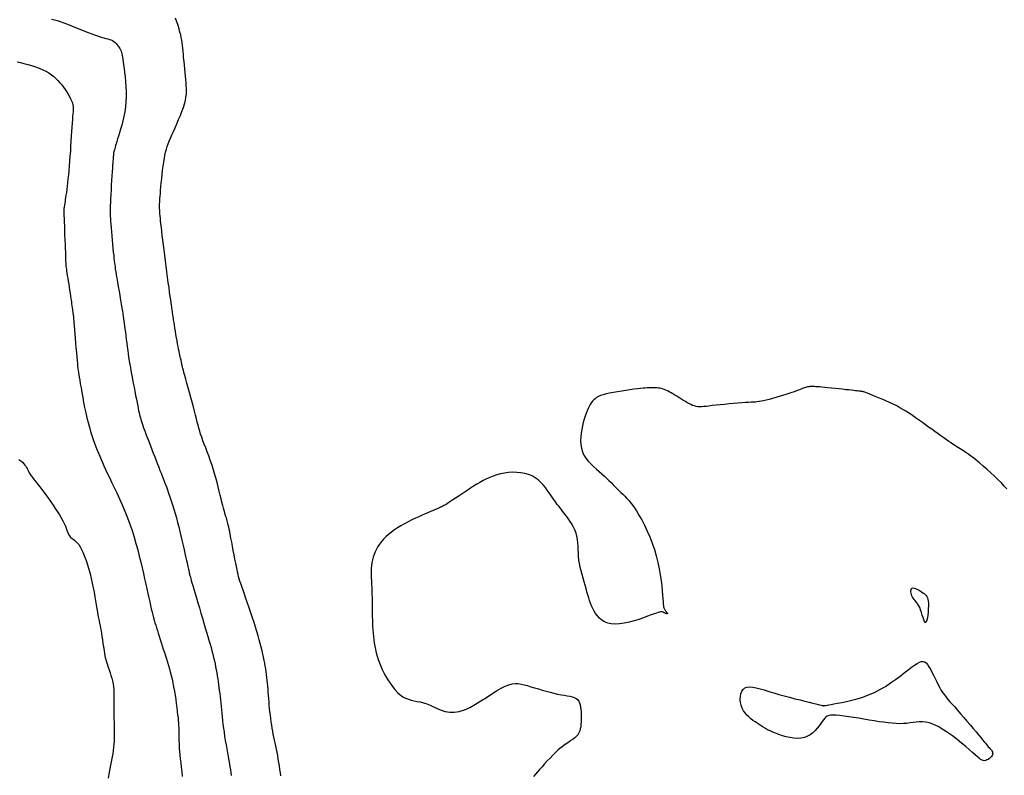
# Model space of a CAD drawing. Header units: millimetres. Extents: x 32690613 to 32693367, y 5343692 to 5344708.
# Tile 256 of 256: x 32692644 to 32692662, y 5344036 to 5344050. Entities that reach past the tile are written whole.
import ezdxf

# ---------------------------------------------------------------- set-up
doc = ezdxf.new("R2010")
doc.units = ezdxf.units.MM
doc.header["$LTSCALE"] = 20
for name, color, linetype in [('02-DGM_HL_492.50', 92, 'Continuous'), ('02-DGM_HL_493.00', 102, 'Continuous'), ('02-DGM_HL_493.50', 112, 'Continuous'), ('02-DGM_HL_494.00', 122, 'Continuous')]:
    doc.layers.add(name, color=color, linetype=linetype)

msp = doc.modelspace()

# ---------------------------------------------------------------- linework, layer by layer
at = {"layer": '02-DGM_HL_492.50', "elevation": 492.5, "flags": 128}
for points in [[(32692648.489, 5344035.8), (32692648.479, 5344035.861), (32692648.469, 5344035.925), (32692648.459, 5344035.99), (32692648.448, 5344036.056), (32692648.438, 5344036.122), (32692648.427, 5344036.187), (32692648.415, 5344036.251), (32692648.403, 5344036.312), (32692648.391, 5344036.37), (32692648.379, 5344036.427), (32692648.367, 5344036.483), (32692648.355, 5344036.539), (32692648.344, 5344036.594), (32692648.333, 5344036.651), (32692648.322, 5344036.709), (32692648.313, 5344036.768), (32692648.304, 5344036.83), (32692648.295, 5344036.892), (32692648.288, 5344036.955), (32692648.281, 5344037.019), (32692648.274, 5344037.083), (32692648.268, 5344037.146), (32692648.263, 5344037.209), (32692648.258, 5344037.271), (32692648.253, 5344037.332), (32692648.248, 5344037.392), (32692648.244, 5344037.45), (32692648.239, 5344037.508), (32692648.234, 5344037.564), (32692648.229, 5344037.62), (32692648.223, 5344037.674), (32692648.216, 5344037.727), (32692648.209, 5344037.78), (32692648.201, 5344037.833), (32692648.192, 5344037.887), (32692648.182, 5344037.941), (32692648.171, 5344037.997), (32692648.159, 5344038.055), (32692648.145, 5344038.115), (32692648.131, 5344038.179), (32692648.114, 5344038.246), (32692648.097, 5344038.316), (32692648.077, 5344038.389), (32692648.056, 5344038.466), (32692648.033, 5344038.546), (32692648.007, 5344038.63), (32692647.98, 5344038.717), (32692647.951, 5344038.808), (32692647.92, 5344038.901), (32692647.888, 5344038.994), (32692647.856, 5344039.085), (32692647.825, 5344039.173), (32692647.796, 5344039.256), (32692647.77, 5344039.332), (32692647.746, 5344039.398), (32692647.727, 5344039.455), (32692647.711, 5344039.504), (32692647.697, 5344039.547), (32692647.685, 5344039.588), (32692647.675, 5344039.629), (32692647.664, 5344039.673), (32692647.654, 5344039.721), (32692647.642, 5344039.778), (32692647.629, 5344039.845), (32692647.615, 5344039.92), (32692647.599, 5344040), (32692647.584, 5344040.082), (32692647.568, 5344040.165), (32692647.553, 5344040.245), (32692647.539, 5344040.32), (32692647.526, 5344040.387), (32692647.515, 5344040.444), (32692647.505, 5344040.492), (32692647.497, 5344040.533), (32692647.489, 5344040.567), (32692647.482, 5344040.597), (32692647.475, 5344040.624), (32692647.468, 5344040.65), (32692647.46, 5344040.676), (32692647.452, 5344040.703), (32692647.443, 5344040.733), (32692647.432, 5344040.766), (32692647.421, 5344040.803), (32692647.409, 5344040.844), (32692647.396, 5344040.89), (32692647.382, 5344040.942), (32692647.367, 5344041.001), (32692647.35, 5344041.066), (32692647.333, 5344041.138), (32692647.315, 5344041.214), (32692647.295, 5344041.294), (32692647.274, 5344041.377), (32692647.251, 5344041.462), (32692647.227, 5344041.548), (32692647.201, 5344041.634), (32692647.174, 5344041.718), (32692647.145, 5344041.8), (32692647.116, 5344041.88), (32692647.087, 5344041.957), (32692647.059, 5344042.032), (32692647.032, 5344042.104), (32692647.007, 5344042.171), (32692646.984, 5344042.235), (32692646.963, 5344042.295), (32692646.946, 5344042.352), (32692646.929, 5344042.408), (32692646.914, 5344042.465), (32692646.898, 5344042.523), (32692646.882, 5344042.586), (32692646.865, 5344042.654), (32692646.845, 5344042.729), (32692646.824, 5344042.812), (32692646.8, 5344042.902), (32692646.775, 5344042.994), (32692646.75, 5344043.087), (32692646.725, 5344043.178), (32692646.701, 5344043.264), (32692646.68, 5344043.342), (32692646.661, 5344043.41), (32692646.646, 5344043.466), (32692646.634, 5344043.51), (32692646.625, 5344043.544), (32692646.618, 5344043.57), (32692646.613, 5344043.589), (32692646.61, 5344043.603), (32692646.608, 5344043.614), (32692646.606, 5344043.623), (32692646.604, 5344043.631), (32692646.603, 5344043.639), (32692646.601, 5344043.648), (32692646.599, 5344043.658), (32692646.596, 5344043.669), (32692646.594, 5344043.683), (32692646.59, 5344043.699), (32692646.586, 5344043.718), (32692646.581, 5344043.741), (32692646.575, 5344043.767), (32692646.568, 5344043.796), (32692646.56, 5344043.83), (32692646.552, 5344043.868), (32692646.544, 5344043.911), (32692646.534, 5344043.958), (32692646.525, 5344044.01), (32692646.515, 5344044.067), (32692646.504, 5344044.127), (32692646.494, 5344044.188), (32692646.484, 5344044.25), (32692646.474, 5344044.31), (32692646.465, 5344044.367), (32692646.457, 5344044.418), (32692646.45, 5344044.464), (32692646.445, 5344044.501), (32692646.44, 5344044.532), (32692646.437, 5344044.556), (32692646.434, 5344044.575), (32692646.431, 5344044.59), (32692646.43, 5344044.603), (32692646.428, 5344044.613), (32692646.427, 5344044.623), (32692646.425, 5344044.633), (32692646.423, 5344044.645), (32692646.421, 5344044.66), (32692646.418, 5344044.681), (32692646.414, 5344044.708), (32692646.409, 5344044.743), (32692646.402, 5344044.788), (32692646.394, 5344044.844), (32692646.385, 5344044.912), (32692646.374, 5344044.991), (32692646.362, 5344045.079), (32692646.348, 5344045.175), (32692646.335, 5344045.276), (32692646.321, 5344045.38), (32692646.307, 5344045.485), (32692646.293, 5344045.591), (32692646.28, 5344045.694), (32692646.268, 5344045.794), (32692646.256, 5344045.89), (32692646.245, 5344045.982), (32692646.234, 5344046.068), (32692646.225, 5344046.149), (32692646.217, 5344046.222), (32692646.209, 5344046.289), (32692646.202, 5344046.347), (32692646.197, 5344046.398), (32692646.192, 5344046.443), (32692646.189, 5344046.483), (32692646.186, 5344046.518), (32692646.184, 5344046.551), (32692646.182, 5344046.581), (32692646.182, 5344046.61), (32692646.182, 5344046.639), (32692646.182, 5344046.669), (32692646.184, 5344046.701), (32692646.186, 5344046.736), (32692646.188, 5344046.775), (32692646.192, 5344046.819), (32692646.197, 5344046.87), (32692646.202, 5344046.929), (32692646.208, 5344046.996), (32692646.215, 5344047.069), (32692646.223, 5344047.147), (32692646.232, 5344047.228), (32692646.241, 5344047.309), (32692646.251, 5344047.388), (32692646.262, 5344047.464), (32692646.273, 5344047.535), (32692646.285, 5344047.598), (32692646.298, 5344047.655), (32692646.311, 5344047.709), (32692646.327, 5344047.76), (32692646.345, 5344047.811), (32692646.365, 5344047.863), (32692646.388, 5344047.919), (32692646.415, 5344047.979), (32692646.445, 5344048.046), (32692646.477, 5344048.118), (32692646.511, 5344048.194), (32692646.545, 5344048.272), (32692646.578, 5344048.35), (32692646.608, 5344048.427), (32692646.635, 5344048.501), (32692646.657, 5344048.571), (32692646.673, 5344048.636), (32692646.684, 5344048.695), (32692646.691, 5344048.752), (32692646.693, 5344048.807), (32692646.692, 5344048.861), (32692646.689, 5344048.915), (32692646.685, 5344048.972), (32692646.679, 5344049.032), (32692646.673, 5344049.097), (32692646.666, 5344049.165), (32692646.66, 5344049.235), (32692646.653, 5344049.306), (32692646.647, 5344049.376), (32692646.64, 5344049.445), (32692646.634, 5344049.511), (32692646.629, 5344049.572), (32692646.623, 5344049.629), (32692646.617, 5344049.681), (32692646.611, 5344049.731), (32692646.604, 5344049.78), (32692646.595, 5344049.829), (32692646.584, 5344049.88), (32692646.57, 5344049.934), (32692646.553, 5344049.993), (32692646.533, 5344050.057), (32692646.51, 5344050.126), (32692646.485, 5344050.197)], [(32692662.285, 5344041.258), (32692662.239, 5344041.309), (32692662.184, 5344041.367), (32692662.121, 5344041.43), (32692662.053, 5344041.495), (32692661.981, 5344041.561), (32692661.909, 5344041.627), (32692661.837, 5344041.689), (32692661.769, 5344041.747), (32692661.707, 5344041.799), (32692661.653, 5344041.842), (32692661.605, 5344041.878), (32692661.563, 5344041.909), (32692661.526, 5344041.934), (32692661.492, 5344041.956), (32692661.461, 5344041.976), (32692661.431, 5344041.994), (32692661.401, 5344042.013), (32692661.37, 5344042.032), (32692661.337, 5344042.054), (32692661.302, 5344042.077), (32692661.266, 5344042.101), (32692661.227, 5344042.128), (32692661.184, 5344042.158), (32692661.139, 5344042.19), (32692661.089, 5344042.225), (32692661.036, 5344042.262), (32692660.98, 5344042.302), (32692660.922, 5344042.344), (32692660.862, 5344042.387), (32692660.801, 5344042.43), (32692660.741, 5344042.473), (32692660.683, 5344042.515), (32692660.626, 5344042.556), (32692660.572, 5344042.594), (32692660.521, 5344042.631), (32692660.47, 5344042.666), (32692660.419, 5344042.7), (32692660.367, 5344042.733), (32692660.313, 5344042.765), (32692660.256, 5344042.798), (32692660.194, 5344042.83), (32692660.128, 5344042.863), (32692660.059, 5344042.896), (32692659.988, 5344042.928), (32692659.918, 5344042.958), (32692659.85, 5344042.987), (32692659.787, 5344043.013), (32692659.73, 5344043.037), (32692659.681, 5344043.056), (32692659.642, 5344043.072), (32692659.611, 5344043.083), (32692659.588, 5344043.092), (32692659.569, 5344043.098), (32692659.555, 5344043.102), (32692659.544, 5344043.104), (32692659.533, 5344043.106), (32692659.521, 5344043.107), (32692659.507, 5344043.109), (32692659.49, 5344043.111), (32692659.47, 5344043.113), (32692659.444, 5344043.116), (32692659.414, 5344043.119), (32692659.377, 5344043.123), (32692659.334, 5344043.128), (32692659.283, 5344043.134), (32692659.225, 5344043.14), (32692659.161, 5344043.147), (32692659.092, 5344043.154), (32692659.022, 5344043.162), (32692658.953, 5344043.169), (32692658.886, 5344043.176), (32692658.825, 5344043.182), (32692658.77, 5344043.187), (32692658.724, 5344043.191), (32692658.687, 5344043.195), (32692658.656, 5344043.197), (32692658.631, 5344043.199), (32692658.611, 5344043.199), (32692658.595, 5344043.2), (32692658.581, 5344043.2), (32692658.568, 5344043.199), (32692658.555, 5344043.199), (32692658.542, 5344043.198), (32692658.528, 5344043.196), (32692658.513, 5344043.194), (32692658.497, 5344043.191), (32692658.48, 5344043.187), (32692658.461, 5344043.181), (32692658.44, 5344043.174), (32692658.416, 5344043.166), (32692658.389, 5344043.156), (32692658.359, 5344043.144), (32692658.326, 5344043.132), (32692658.288, 5344043.117), (32692658.246, 5344043.102), (32692658.199, 5344043.085), (32692658.146, 5344043.067), (32692658.088, 5344043.048), (32692658.026, 5344043.028), (32692657.961, 5344043.009), (32692657.896, 5344042.99), (32692657.832, 5344042.971), (32692657.77, 5344042.955), (32692657.712, 5344042.94), (32692657.661, 5344042.928), (32692657.616, 5344042.919), (32692657.577, 5344042.913), (32692657.541, 5344042.908), (32692657.505, 5344042.905), (32692657.467, 5344042.903), (32692657.426, 5344042.901), (32692657.378, 5344042.899), (32692657.32, 5344042.895), (32692657.253, 5344042.89), (32692657.177, 5344042.884), (32692657.094, 5344042.877), (32692657.009, 5344042.869), (32692656.923, 5344042.861), (32692656.839, 5344042.853), (32692656.76, 5344042.845), (32692656.688, 5344042.837), (32692656.625, 5344042.829), (32692656.572, 5344042.823), (32692656.525, 5344042.818), (32692656.484, 5344042.816), (32692656.447, 5344042.815), (32692656.413, 5344042.817), (32692656.381, 5344042.822), (32692656.348, 5344042.83), (32692656.314, 5344042.842), (32692656.278, 5344042.858), (32692656.242, 5344042.876), (32692656.204, 5344042.896), (32692656.167, 5344042.919), (32692656.128, 5344042.942), (32692656.09, 5344042.966), (32692656.052, 5344042.99), (32692656.014, 5344043.014), (32692655.977, 5344043.037), (32692655.941, 5344043.059), (32692655.905, 5344043.08), (32692655.871, 5344043.1), (32692655.837, 5344043.117), (32692655.805, 5344043.132), (32692655.774, 5344043.145), (32692655.745, 5344043.155), (32692655.717, 5344043.162), (32692655.69, 5344043.168), (32692655.664, 5344043.171), (32692655.639, 5344043.174), (32692655.614, 5344043.175), (32692655.589, 5344043.175), (32692655.564, 5344043.175), (32692655.539, 5344043.175), (32692655.513, 5344043.174), (32692655.484, 5344043.173), (32692655.452, 5344043.172), (32692655.414, 5344043.169), (32692655.372, 5344043.166), (32692655.322, 5344043.161), (32692655.264, 5344043.154), (32692655.197, 5344043.147), (32692655.124, 5344043.137), (32692655.046, 5344043.126), (32692654.966, 5344043.114), (32692654.886, 5344043.101), (32692654.809, 5344043.088), (32692654.736, 5344043.073), (32692654.671, 5344043.058), (32692654.614, 5344043.043), (32692654.566, 5344043.027), (32692654.525, 5344043.009), (32692654.49, 5344042.99), (32692654.46, 5344042.969), (32692654.434, 5344042.946), (32692654.41, 5344042.92), (32692654.389, 5344042.891), (32692654.368, 5344042.858), (32692654.348, 5344042.822), (32692654.328, 5344042.781), (32692654.309, 5344042.737), (32692654.29, 5344042.689), (32692654.272, 5344042.636), (32692654.254, 5344042.58), (32692654.237, 5344042.519), (32692654.221, 5344042.453), (32692654.206, 5344042.385), (32692654.195, 5344042.314), (32692654.187, 5344042.242), (32692654.184, 5344042.169), (32692654.188, 5344042.098), (32692654.2, 5344042.028), (32692654.22, 5344041.961), (32692654.249, 5344041.898), (32692654.287, 5344041.839), (32692654.331, 5344041.783), (32692654.38, 5344041.73), (32692654.432, 5344041.68), (32692654.486, 5344041.632), (32692654.539, 5344041.586), (32692654.59, 5344041.541), (32692654.638, 5344041.498), (32692654.683, 5344041.455), (32692654.725, 5344041.414), (32692654.764, 5344041.374), (32692654.803, 5344041.335), (32692654.84, 5344041.297), (32692654.876, 5344041.26), (32692654.913, 5344041.224), (32692654.95, 5344041.189), (32692654.988, 5344041.153), (32692655.027, 5344041.115), (32692655.067, 5344041.073), (32692655.108, 5344041.026), (32692655.152, 5344040.973), (32692655.197, 5344040.911), (32692655.245, 5344040.839), (32692655.295, 5344040.756), (32692655.347, 5344040.664), (32692655.398, 5344040.563), (32692655.449, 5344040.454), (32692655.499, 5344040.341), (32692655.545, 5344040.223), (32692655.587, 5344040.102), (32692655.623, 5344039.98), (32692655.654, 5344039.859), (32692655.679, 5344039.739), (32692655.699, 5344039.623), (32692655.714, 5344039.513), (32692655.727, 5344039.41), (32692655.736, 5344039.317), (32692655.743, 5344039.234), (32692655.748, 5344039.165), (32692655.752, 5344039.11), (32692655.756, 5344039.067), (32692655.76, 5344039.035), (32692655.764, 5344039.011), (32692655.768, 5344038.994), (32692655.773, 5344038.982), (32692655.778, 5344038.972), (32692655.785, 5344038.962), (32692655.793, 5344038.951), (32692655.802, 5344038.939), (32692655.812, 5344038.926), (32692655.82, 5344038.914), (32692655.828, 5344038.902), (32692655.833, 5344038.892), (32692655.836, 5344038.885), (32692655.836, 5344038.88), (32692655.832, 5344038.879), (32692655.824, 5344038.881), (32692655.814, 5344038.885), (32692655.802, 5344038.89), (32692655.788, 5344038.897), (32692655.774, 5344038.903), (32692655.76, 5344038.91), (32692655.746, 5344038.915), (32692655.733, 5344038.919), (32692655.72, 5344038.92), (32692655.705, 5344038.919), (32692655.685, 5344038.915), (32692655.659, 5344038.907), (32692655.625, 5344038.895), (32692655.582, 5344038.88), (32692655.526, 5344038.859), (32692655.459, 5344038.834), (32692655.38, 5344038.806), (32692655.293, 5344038.776), (32692655.202, 5344038.748), (32692655.108, 5344038.722), (32692655.015, 5344038.702), (32692654.925, 5344038.688), (32692654.842, 5344038.684), (32692654.767, 5344038.69), (32692654.7, 5344038.706), (32692654.641, 5344038.73), (32692654.589, 5344038.762), (32692654.544, 5344038.799), (32692654.504, 5344038.841), (32692654.47, 5344038.887), (32692654.441, 5344038.934), (32692654.415, 5344038.983), (32692654.393, 5344039.032), (32692654.373, 5344039.082), (32692654.355, 5344039.134), (32692654.339, 5344039.188), (32692654.323, 5344039.244), (32692654.306, 5344039.302), (32692654.289, 5344039.362), (32692654.271, 5344039.426), (32692654.251, 5344039.491), (32692654.231, 5344039.558), (32692654.212, 5344039.627), (32692654.194, 5344039.696), (32692654.178, 5344039.765), (32692654.165, 5344039.835), (32692654.154, 5344039.903), (32692654.148, 5344039.97), (32692654.144, 5344040.036), (32692654.141, 5344040.102), (32692654.138, 5344040.166), (32692654.134, 5344040.229), (32692654.127, 5344040.292), (32692654.115, 5344040.354), (32692654.098, 5344040.416), (32692654.075, 5344040.478), (32692654.046, 5344040.539), (32692654.012, 5344040.598), (32692653.976, 5344040.655), (32692653.938, 5344040.71), (32692653.9, 5344040.761), (32692653.862, 5344040.809), (32692653.828, 5344040.853), (32692653.797, 5344040.892), (32692653.769, 5344040.928), (32692653.743, 5344040.961), (32692653.718, 5344040.993), (32692653.694, 5344041.026), (32692653.67, 5344041.059), (32692653.644, 5344041.096), (32692653.617, 5344041.136), (32692653.586, 5344041.181), (32692653.553, 5344041.229), (32692653.516, 5344041.28), (32692653.475, 5344041.33), (32692653.43, 5344041.379), (32692653.379, 5344041.426), (32692653.324, 5344041.467), (32692653.263, 5344041.502), (32692653.197, 5344041.53), (32692653.125, 5344041.55), (32692653.051, 5344041.563), (32692652.973, 5344041.569), (32692652.895, 5344041.57), (32692652.817, 5344041.565), (32692652.74, 5344041.555), (32692652.665, 5344041.54), (32692652.594, 5344041.521), (32692652.526, 5344041.499), (32692652.46, 5344041.473), (32692652.397, 5344041.444), (32692652.334, 5344041.412), (32692652.273, 5344041.378), (32692652.213, 5344041.342), (32692652.152, 5344041.305), (32692652.091, 5344041.266), (32692652.03, 5344041.226), (32692651.97, 5344041.187), (32692651.912, 5344041.148), (32692651.857, 5344041.112), (32692651.806, 5344041.077), (32692651.759, 5344041.046), (32692651.718, 5344041.019), (32692651.683, 5344040.996), (32692651.653, 5344040.977), (32692651.628, 5344040.961), (32692651.606, 5344040.948), (32692651.585, 5344040.937), (32692651.566, 5344040.927), (32692651.546, 5344040.917), (32692651.524, 5344040.908), (32692651.501, 5344040.897), (32692651.474, 5344040.885), (32692651.444, 5344040.872), (32692651.411, 5344040.858), (32692651.373, 5344040.841), (32692651.331, 5344040.823), (32692651.283, 5344040.802), (32692651.231, 5344040.78), (32692651.173, 5344040.754), (32692651.11, 5344040.727), (32692651.044, 5344040.697), (32692650.976, 5344040.664), (32692650.907, 5344040.63), (32692650.838, 5344040.594), (32692650.771, 5344040.556), (32692650.706, 5344040.517), (32692650.645, 5344040.476), (32692650.588, 5344040.433), (32692650.535, 5344040.39), (32692650.486, 5344040.345), (32692650.441, 5344040.3), (32692650.4, 5344040.253), (32692650.363, 5344040.206), (32692650.331, 5344040.158), (32692650.303, 5344040.11), (32692650.279, 5344040.061), (32692650.259, 5344040.011), (32692650.242, 5344039.96), (32692650.229, 5344039.908), (32692650.219, 5344039.855), (32692650.212, 5344039.801), (32692650.207, 5344039.744), (32692650.205, 5344039.687), (32692650.205, 5344039.627), (32692650.206, 5344039.567), (32692650.208, 5344039.505), (32692650.211, 5344039.443), (32692650.214, 5344039.381), (32692650.217, 5344039.318), (32692650.22, 5344039.255), (32692650.222, 5344039.193), (32692650.223, 5344039.131), (32692650.224, 5344039.069), (32692650.224, 5344039.008), (32692650.225, 5344038.946), (32692650.225, 5344038.885), (32692650.226, 5344038.823), (32692650.228, 5344038.762), (32692650.23, 5344038.7), (32692650.232, 5344038.638), (32692650.236, 5344038.576), (32692650.241, 5344038.514), (32692650.247, 5344038.452), (32692650.254, 5344038.39), (32692650.263, 5344038.328), (32692650.274, 5344038.265), (32692650.287, 5344038.203), (32692650.301, 5344038.141), (32692650.318, 5344038.079), (32692650.338, 5344038.016), (32692650.36, 5344037.953), (32692650.385, 5344037.889), (32692650.414, 5344037.824), (32692650.446, 5344037.759), (32692650.482, 5344037.692), (32692650.521, 5344037.626), (32692650.563, 5344037.561), (32692650.607, 5344037.499), (32692650.654, 5344037.442), (32692650.703, 5344037.389), (32692650.753, 5344037.344), (32692650.805, 5344037.307), (32692650.857, 5344037.278), (32692650.911, 5344037.258), (32692650.965, 5344037.242), (32692651.021, 5344037.229), (32692651.078, 5344037.218), (32692651.137, 5344037.206), (32692651.198, 5344037.19), (32692651.26, 5344037.17), (32692651.325, 5344037.143), (32692651.392, 5344037.112), (32692651.462, 5344037.08), (32692651.536, 5344037.051), (32692651.614, 5344037.028), (32692651.697, 5344037.014), (32692651.784, 5344037.012), (32692651.878, 5344037.026), (32692651.977, 5344037.058), (32692652.08, 5344037.104), (32692652.186, 5344037.162), (32692652.291, 5344037.226), (32692652.395, 5344037.293), (32692652.495, 5344037.358), (32692652.589, 5344037.419), (32692652.676, 5344037.47), (32692652.753, 5344037.508), (32692652.822, 5344037.534), (32692652.885, 5344037.55), (32692652.943, 5344037.557), (32692653, 5344037.555), (32692653.056, 5344037.547), (32692653.113, 5344037.534), (32692653.174, 5344037.517), (32692653.24, 5344037.497), (32692653.31, 5344037.476), (32692653.383, 5344037.454), (32692653.457, 5344037.432), (32692653.532, 5344037.41), (32692653.606, 5344037.39), (32692653.678, 5344037.372), (32692653.748, 5344037.356), (32692653.813, 5344037.343), (32692653.873, 5344037.333), (32692653.929, 5344037.324), (32692653.98, 5344037.315), (32692654.025, 5344037.304), (32692654.065, 5344037.29), (32692654.099, 5344037.273), (32692654.127, 5344037.251), (32692654.149, 5344037.223), (32692654.166, 5344037.19), (32692654.178, 5344037.152), (32692654.186, 5344037.11), (32692654.191, 5344037.065), (32692654.193, 5344037.019), (32692654.194, 5344036.971), (32692654.194, 5344036.922), (32692654.194, 5344036.874), (32692654.193, 5344036.827), (32692654.191, 5344036.782), (32692654.187, 5344036.737), (32692654.179, 5344036.695), (32692654.169, 5344036.655), (32692654.154, 5344036.618), (32692654.134, 5344036.585), (32692654.108, 5344036.554), (32692654.077, 5344036.526), (32692654.042, 5344036.499), (32692654.002, 5344036.472), (32692653.959, 5344036.444), (32692653.913, 5344036.413), (32692653.865, 5344036.379), (32692653.814, 5344036.34), (32692653.762, 5344036.296), (32692653.709, 5344036.248), (32692653.656, 5344036.195), (32692653.604, 5344036.141), (32692653.552, 5344036.086), (32692653.501, 5344036.03), (32692653.453, 5344035.977), (32692653.407, 5344035.926), (32692653.365, 5344035.878), (32692653.325, 5344035.833), (32692653.289, 5344035.788)]]:
    msp.add_lwpolyline(points, dxfattribs=at)
for points in [[(32692660.797, 5344039.081), (32692660.797, 5344039.03), (32692660.795, 5344038.973), (32692660.791, 5344038.914), (32692660.785, 5344038.857), (32692660.777, 5344038.805), (32692660.768, 5344038.761), (32692660.757, 5344038.73), (32692660.746, 5344038.715), (32692660.734, 5344038.718), (32692660.721, 5344038.737), (32692660.708, 5344038.769), (32692660.694, 5344038.81), (32692660.679, 5344038.856), (32692660.664, 5344038.906), (32692660.648, 5344038.954), (32692660.631, 5344038.999), (32692660.613, 5344039.036), (32692660.595, 5344039.067), (32692660.577, 5344039.093), (32692660.559, 5344039.116), (32692660.542, 5344039.136), (32692660.525, 5344039.156), (32692660.51, 5344039.176), (32692660.496, 5344039.198), (32692660.484, 5344039.222), (32692660.474, 5344039.248), (32692660.467, 5344039.275), (32692660.463, 5344039.301), (32692660.462, 5344039.325), (32692660.466, 5344039.345), (32692660.474, 5344039.361), (32692660.486, 5344039.371), (32692660.504, 5344039.373), (32692660.526, 5344039.37), (32692660.552, 5344039.362), (32692660.579, 5344039.349), (32692660.608, 5344039.334), (32692660.637, 5344039.316), (32692660.665, 5344039.299), (32692660.691, 5344039.281), (32692660.715, 5344039.265), (32692660.735, 5344039.249), (32692660.752, 5344039.231), (32692660.767, 5344039.211), (32692660.779, 5344039.188), (32692660.788, 5344039.159), (32692660.794, 5344039.124)], [(32692657.257, 5344037.089), (32692657.238, 5344037.143), (32692657.226, 5344037.199), (32692657.221, 5344037.256), (32692657.222, 5344037.311), (32692657.232, 5344037.363), (32692657.248, 5344037.409), (32692657.273, 5344037.446), (32692657.307, 5344037.474), (32692657.349, 5344037.489), (32692657.399, 5344037.494), (32692657.457, 5344037.489), (32692657.523, 5344037.476), (32692657.597, 5344037.457), (32692657.677, 5344037.434), (32692657.764, 5344037.407), (32692657.857, 5344037.379), (32692657.955, 5344037.35), (32692658.057, 5344037.322), (32692658.159, 5344037.295), (32692658.26, 5344037.269), (32692658.357, 5344037.245), (32692658.448, 5344037.222), (32692658.529, 5344037.202), (32692658.599, 5344037.185), (32692658.655, 5344037.171), (32692658.699, 5344037.16), (32692658.733, 5344037.152), (32692658.758, 5344037.145), (32692658.775, 5344037.141), (32692658.788, 5344037.138), (32692658.796, 5344037.137), (32692658.803, 5344037.136), (32692658.81, 5344037.136), (32692658.818, 5344037.137), (32692658.83, 5344037.139), (32692658.847, 5344037.142), (32692658.871, 5344037.147), (32692658.903, 5344037.153), (32692658.946, 5344037.16), (32692659.002, 5344037.17), (32692659.071, 5344037.182), (32692659.151, 5344037.197), (32692659.242, 5344037.216), (32692659.34, 5344037.239), (32692659.445, 5344037.267), (32692659.552, 5344037.3), (32692659.661, 5344037.34), (32692659.77, 5344037.388), (32692659.876, 5344037.443), (32692659.979, 5344037.503), (32692660.077, 5344037.568), (32692660.171, 5344037.633), (32692660.258, 5344037.698), (32692660.339, 5344037.76), (32692660.412, 5344037.818), (32692660.477, 5344037.867), (32692660.534, 5344037.908), (32692660.582, 5344037.94), (32692660.625, 5344037.961), (32692660.661, 5344037.973), (32692660.694, 5344037.974), (32692660.724, 5344037.966), (32692660.752, 5344037.947), (32692660.779, 5344037.917), (32692660.807, 5344037.877), (32692660.836, 5344037.828), (32692660.865, 5344037.773), (32692660.895, 5344037.713), (32692660.924, 5344037.652), (32692660.954, 5344037.59), (32692660.984, 5344037.53), (32692661.013, 5344037.475), (32692661.041, 5344037.425), (32692661.07, 5344037.381), (32692661.101, 5344037.339), (32692661.133, 5344037.298), (32692661.168, 5344037.256), (32692661.206, 5344037.212), (32692661.249, 5344037.165), (32692661.297, 5344037.111), (32692661.35, 5344037.05), (32692661.408, 5344036.983), (32692661.469, 5344036.913), (32692661.53, 5344036.841), (32692661.591, 5344036.77), (32692661.649, 5344036.701), (32692661.704, 5344036.637), (32692661.752, 5344036.579), (32692661.793, 5344036.529), (32692661.828, 5344036.487), (32692661.857, 5344036.452), (32692661.881, 5344036.422), (32692661.902, 5344036.397), (32692661.919, 5344036.375), (32692661.935, 5344036.356), (32692661.951, 5344036.339), (32692661.966, 5344036.323), (32692661.98, 5344036.308), (32692661.993, 5344036.292), (32692662.004, 5344036.277), (32692662.013, 5344036.261), (32692662.018, 5344036.245), (32692662.019, 5344036.228), (32692662.016, 5344036.209), (32692662.007, 5344036.19), (32692661.993, 5344036.17), (32692661.976, 5344036.151), (32692661.956, 5344036.132), (32692661.934, 5344036.116), (32692661.91, 5344036.104), (32692661.886, 5344036.095), (32692661.862, 5344036.091), (32692661.839, 5344036.093), (32692661.816, 5344036.102), (32692661.79, 5344036.116), (32692661.761, 5344036.138), (32692661.727, 5344036.167), (32692661.686, 5344036.203), (32692661.637, 5344036.247), (32692661.577, 5344036.299), (32692661.507, 5344036.359), (32692661.428, 5344036.424), (32692661.342, 5344036.492), (32692661.252, 5344036.561), (32692661.16, 5344036.626), (32692661.068, 5344036.686), (32692660.98, 5344036.738), (32692660.896, 5344036.779), (32692660.82, 5344036.807), (32692660.75, 5344036.823), (32692660.685, 5344036.83), (32692660.623, 5344036.83), (32692660.564, 5344036.824), (32692660.505, 5344036.816), (32692660.446, 5344036.807), (32692660.386, 5344036.799), (32692660.322, 5344036.795), (32692660.254, 5344036.794), (32692660.183, 5344036.797), (32692660.108, 5344036.802), (32692660.029, 5344036.81), (32692659.946, 5344036.82), (32692659.859, 5344036.832), (32692659.767, 5344036.846), (32692659.67, 5344036.862), (32692659.571, 5344036.879), (32692659.472, 5344036.896), (32692659.374, 5344036.912), (32692659.281, 5344036.927), (32692659.193, 5344036.939), (32692659.114, 5344036.949), (32692659.045, 5344036.956), (32692658.988, 5344036.958), (32692658.942, 5344036.955), (32692658.905, 5344036.948), (32692658.874, 5344036.936), (32692658.848, 5344036.919), (32692658.825, 5344036.897), (32692658.802, 5344036.869), (32692658.777, 5344036.835), (32692658.75, 5344036.796), (32692658.719, 5344036.753), (32692658.684, 5344036.709), (32692658.644, 5344036.664), (32692658.601, 5344036.622), (32692658.552, 5344036.585), (32692658.498, 5344036.554), (32692658.439, 5344036.531), (32692658.375, 5344036.518), (32692658.306, 5344036.515), (32692658.235, 5344036.519), (32692658.163, 5344036.53), (32692658.091, 5344036.546), (32692658.021, 5344036.566), (32692657.954, 5344036.588), (32692657.892, 5344036.611), (32692657.837, 5344036.634), (32692657.786, 5344036.657), (32692657.741, 5344036.68), (32692657.698, 5344036.704), (32692657.658, 5344036.727), (32692657.619, 5344036.751), (32692657.581, 5344036.776), (32692657.542, 5344036.802), (32692657.502, 5344036.829), (32692657.461, 5344036.857), (32692657.421, 5344036.888), (32692657.381, 5344036.921), (32692657.344, 5344036.957), (32692657.311, 5344036.997), (32692657.281, 5344037.041)]]:
    msp.add_lwpolyline(points, close=True, dxfattribs=at)
at = {"layer": '02-DGM_HL_493.00', "elevation": 493, "flags": 128}
msp.add_lwpolyline([(32692644.129, 5344050.18), (32692644.182, 5344050.168), (32692644.237, 5344050.153), (32692644.295, 5344050.134), (32692644.36, 5344050.112), (32692644.43, 5344050.085), (32692644.506, 5344050.055), (32692644.585, 5344050.023), (32692644.666, 5344049.99), (32692644.745, 5344049.958), (32692644.823, 5344049.927), (32692644.896, 5344049.899), (32692644.963, 5344049.874), (32692645.023, 5344049.855), (32692645.075, 5344049.839), (32692645.121, 5344049.826), (32692645.162, 5344049.815), (32692645.198, 5344049.806), (32692645.23, 5344049.796), (32692645.259, 5344049.785), (32692645.286, 5344049.772), (32692645.311, 5344049.755), (32692645.335, 5344049.737), (32692645.358, 5344049.716), (32692645.379, 5344049.693), (32692645.397, 5344049.669), (32692645.414, 5344049.644), (32692645.429, 5344049.62), (32692645.442, 5344049.595), (32692645.452, 5344049.571), (32692645.46, 5344049.547), (32692645.467, 5344049.52), (32692645.473, 5344049.491), (32692645.479, 5344049.456), (32692645.485, 5344049.415), (32692645.492, 5344049.367), (32692645.499, 5344049.31), (32692645.508, 5344049.242), (32692645.518, 5344049.166), (32692645.528, 5344049.083), (32692645.537, 5344048.994), (32692645.544, 5344048.901), (32692645.548, 5344048.804), (32692645.549, 5344048.707), (32692645.544, 5344048.61), (32692645.535, 5344048.514), (32692645.522, 5344048.421), (32692645.504, 5344048.332), (32692645.485, 5344048.246), (32692645.464, 5344048.165), (32692645.442, 5344048.089), (32692645.421, 5344048.02), (32692645.402, 5344047.958), (32692645.385, 5344047.903), (32692645.37, 5344047.855), (32692645.357, 5344047.814), (32692645.346, 5344047.778), (32692645.337, 5344047.748), (32692645.33, 5344047.721), (32692645.323, 5344047.698), (32692645.319, 5344047.679), (32692645.315, 5344047.661), (32692645.312, 5344047.646), (32692645.309, 5344047.632), (32692645.307, 5344047.619), (32692645.306, 5344047.607), (32692645.305, 5344047.596), (32692645.304, 5344047.586), (32692645.303, 5344047.575), (32692645.302, 5344047.564), (32692645.301, 5344047.551), (32692645.3, 5344047.534), (32692645.298, 5344047.513), (32692645.296, 5344047.485), (32692645.293, 5344047.449), (32692645.29, 5344047.403), (32692645.286, 5344047.347), (32692645.282, 5344047.278), (32692645.276, 5344047.2), (32692645.271, 5344047.115), (32692645.265, 5344047.026), (32692645.26, 5344046.937), (32692645.255, 5344046.85), (32692645.251, 5344046.768), (32692645.247, 5344046.695), (32692645.244, 5344046.631), (32692645.243, 5344046.576), (32692645.242, 5344046.528), (32692645.243, 5344046.482), (32692645.244, 5344046.438), (32692645.247, 5344046.391), (32692645.25, 5344046.34), (32692645.255, 5344046.282), (32692645.261, 5344046.216), (32692645.267, 5344046.142), (32692645.274, 5344046.063), (32692645.282, 5344045.983), (32692645.289, 5344045.903), (32692645.296, 5344045.825), (32692645.303, 5344045.754), (32692645.31, 5344045.69), (32692645.315, 5344045.636), (32692645.32, 5344045.59), (32692645.325, 5344045.549), (32692645.329, 5344045.51), (32692645.335, 5344045.471), (32692645.341, 5344045.428), (32692645.349, 5344045.38), (32692645.358, 5344045.323), (32692645.37, 5344045.256), (32692645.383, 5344045.18), (32692645.396, 5344045.098), (32692645.411, 5344045.013), (32692645.425, 5344044.927), (32692645.44, 5344044.843), (32692645.453, 5344044.765), (32692645.465, 5344044.694), (32692645.475, 5344044.632), (32692645.483, 5344044.579), (32692645.49, 5344044.531), (32692645.497, 5344044.486), (32692645.503, 5344044.443), (32692645.509, 5344044.398), (32692645.516, 5344044.35), (32692645.523, 5344044.296), (32692645.532, 5344044.234), (32692645.541, 5344044.167), (32692645.55, 5344044.095), (32692645.56, 5344044.023), (32692645.569, 5344043.951), (32692645.579, 5344043.883), (32692645.587, 5344043.821), (32692645.594, 5344043.766), (32692645.601, 5344043.721), (32692645.606, 5344043.684), (32692645.611, 5344043.651), (32692645.615, 5344043.621), (32692645.621, 5344043.59), (32692645.627, 5344043.556), (32692645.634, 5344043.515), (32692645.643, 5344043.467), (32692645.655, 5344043.408), (32692645.668, 5344043.34), (32692645.682, 5344043.265), (32692645.697, 5344043.188), (32692645.712, 5344043.109), (32692645.727, 5344043.032), (32692645.742, 5344042.959), (32692645.754, 5344042.892), (32692645.766, 5344042.835), (32692645.775, 5344042.785), (32692645.784, 5344042.742), (32692645.792, 5344042.703), (32692645.8, 5344042.669), (32692645.808, 5344042.636), (32692645.817, 5344042.604), (32692645.827, 5344042.571), (32692645.838, 5344042.537), (32692645.85, 5344042.499), (32692645.864, 5344042.459), (32692645.879, 5344042.416), (32692645.896, 5344042.369), (32692645.915, 5344042.319), (32692645.936, 5344042.264), (32692645.958, 5344042.205), (32692645.983, 5344042.141), (32692646.008, 5344042.073), (32692646.035, 5344042.004), (32692646.062, 5344041.933), (32692646.089, 5344041.862), (32692646.116, 5344041.793), (32692646.142, 5344041.727), (32692646.167, 5344041.665), (32692646.19, 5344041.607), (32692646.211, 5344041.554), (32692646.232, 5344041.503), (32692646.251, 5344041.453), (32692646.271, 5344041.403), (32692646.291, 5344041.351), (32692646.311, 5344041.296), (32692646.332, 5344041.237), (32692646.355, 5344041.173), (32692646.378, 5344041.103), (32692646.403, 5344041.029), (32692646.427, 5344040.952), (32692646.452, 5344040.871), (32692646.477, 5344040.788), (32692646.501, 5344040.704), (32692646.525, 5344040.618), (32692646.547, 5344040.533), (32692646.569, 5344040.447), (32692646.589, 5344040.364), (32692646.608, 5344040.283), (32692646.626, 5344040.205), (32692646.642, 5344040.131), (32692646.657, 5344040.063), (32692646.671, 5344040.001), (32692646.683, 5344039.945), (32692646.694, 5344039.896), (32692646.704, 5344039.853), (32692646.712, 5344039.815), (32692646.719, 5344039.782), (32692646.726, 5344039.754), (32692646.731, 5344039.73), (32692646.736, 5344039.71), (32692646.739, 5344039.693), (32692646.743, 5344039.679), (32692646.745, 5344039.667), (32692646.747, 5344039.656), (32692646.749, 5344039.648), (32692646.751, 5344039.64), (32692646.753, 5344039.632), (32692646.754, 5344039.625), (32692646.756, 5344039.617), (32692646.759, 5344039.607), (32692646.763, 5344039.594), (32692646.768, 5344039.575), (32692646.775, 5344039.55), (32692646.785, 5344039.516), (32692646.798, 5344039.472), (32692646.814, 5344039.417), (32692646.833, 5344039.349), (32692646.857, 5344039.27), (32692646.882, 5344039.182), (32692646.909, 5344039.089), (32692646.938, 5344038.992), (32692646.967, 5344038.893), (32692646.996, 5344038.796), (32692647.024, 5344038.702), (32692647.05, 5344038.614), (32692647.075, 5344038.53), (32692647.099, 5344038.452), (32692647.121, 5344038.378), (32692647.141, 5344038.307), (32692647.161, 5344038.24), (32692647.178, 5344038.175), (32692647.195, 5344038.112), (32692647.21, 5344038.051), (32692647.224, 5344037.991), (32692647.236, 5344037.932), (32692647.248, 5344037.874), (32692647.259, 5344037.817), (32692647.269, 5344037.761), (32692647.278, 5344037.705), (32692647.287, 5344037.649), (32692647.295, 5344037.593), (32692647.303, 5344037.537), (32692647.311, 5344037.48), (32692647.318, 5344037.423), (32692647.325, 5344037.365), (32692647.332, 5344037.307), (32692647.338, 5344037.247), (32692647.344, 5344037.185), (32692647.351, 5344037.122), (32692647.357, 5344037.057), (32692647.364, 5344036.991), (32692647.371, 5344036.922), (32692647.379, 5344036.852), (32692647.387, 5344036.78), (32692647.397, 5344036.706), (32692647.407, 5344036.63), (32692647.419, 5344036.552), (32692647.432, 5344036.473), (32692647.446, 5344036.394), (32692647.459, 5344036.316), (32692647.473, 5344036.24), (32692647.486, 5344036.167), (32692647.499, 5344036.097), (32692647.51, 5344036.032), (32692647.52, 5344035.973), (32692647.528, 5344035.917), (32692647.537, 5344035.864), (32692647.545, 5344035.811)], dxfattribs=at)
at = {"layer": '02-DGM_HL_493.50', "elevation": 493.5, "flags": 128}
msp.add_lwpolyline([(32692643.475, 5344049.371), (32692643.537, 5344049.355), (32692643.605, 5344049.338), (32692643.676, 5344049.318), (32692643.75, 5344049.297), (32692643.823, 5344049.273), (32692643.894, 5344049.247), (32692643.961, 5344049.219), (32692644.021, 5344049.189), (32692644.076, 5344049.158), (32692644.126, 5344049.124), (32692644.171, 5344049.089), (32692644.213, 5344049.052), (32692644.251, 5344049.014), (32692644.287, 5344048.973), (32692644.322, 5344048.931), (32692644.355, 5344048.887), (32692644.387, 5344048.842), (32692644.417, 5344048.797), (32692644.445, 5344048.752), (32692644.47, 5344048.708), (32692644.492, 5344048.666), (32692644.51, 5344048.626), (32692644.524, 5344048.589), (32692644.534, 5344048.555), (32692644.539, 5344048.523), (32692644.542, 5344048.491), (32692644.541, 5344048.457), (32692644.539, 5344048.42), (32692644.534, 5344048.378), (32692644.529, 5344048.329), (32692644.524, 5344048.271), (32692644.519, 5344048.203), (32692644.513, 5344048.127), (32692644.508, 5344048.043), (32692644.503, 5344047.954), (32692644.498, 5344047.861), (32692644.492, 5344047.765), (32692644.486, 5344047.669), (32692644.479, 5344047.574), (32692644.472, 5344047.481), (32692644.465, 5344047.392), (32692644.457, 5344047.305), (32692644.449, 5344047.223), (32692644.441, 5344047.145), (32692644.433, 5344047.072), (32692644.425, 5344047.004), (32692644.417, 5344046.942), (32692644.41, 5344046.886), (32692644.403, 5344046.836), (32692644.396, 5344046.791), (32692644.39, 5344046.751), (32692644.385, 5344046.717), (32692644.38, 5344046.686), (32692644.375, 5344046.66), (32692644.372, 5344046.637), (32692644.369, 5344046.617), (32692644.366, 5344046.599), (32692644.365, 5344046.58), (32692644.364, 5344046.557), (32692644.363, 5344046.53), (32692644.364, 5344046.495), (32692644.365, 5344046.451), (32692644.366, 5344046.395), (32692644.369, 5344046.327), (32692644.372, 5344046.249), (32692644.375, 5344046.163), (32692644.378, 5344046.074), (32692644.381, 5344045.985), (32692644.385, 5344045.9), (32692644.388, 5344045.821), (32692644.391, 5344045.752), (32692644.393, 5344045.697), (32692644.394, 5344045.652), (32692644.396, 5344045.618), (32692644.397, 5344045.593), (32692644.397, 5344045.574), (32692644.398, 5344045.56), (32692644.398, 5344045.55), (32692644.399, 5344045.541), (32692644.399, 5344045.533), (32692644.399, 5344045.523), (32692644.4, 5344045.512), (32692644.401, 5344045.498), (32692644.403, 5344045.48), (32692644.406, 5344045.458), (32692644.41, 5344045.43), (32692644.415, 5344045.397), (32692644.421, 5344045.356), (32692644.428, 5344045.309), (32692644.436, 5344045.258), (32692644.445, 5344045.203), (32692644.455, 5344045.146), (32692644.464, 5344045.087), (32692644.473, 5344045.029), (32692644.482, 5344044.972), (32692644.49, 5344044.917), (32692644.498, 5344044.866), (32692644.505, 5344044.817), (32692644.511, 5344044.772), (32692644.516, 5344044.731), (32692644.521, 5344044.695), (32692644.526, 5344044.662), (32692644.529, 5344044.635), (32692644.532, 5344044.612), (32692644.535, 5344044.595), (32692644.537, 5344044.581), (32692644.538, 5344044.57), (32692644.54, 5344044.561), (32692644.541, 5344044.555), (32692644.541, 5344044.55), (32692644.542, 5344044.545), (32692644.543, 5344044.54), (32692644.544, 5344044.533), (32692644.545, 5344044.522), (32692644.546, 5344044.506), (32692644.548, 5344044.483), (32692644.551, 5344044.451), (32692644.555, 5344044.408), (32692644.559, 5344044.352), (32692644.565, 5344044.284), (32692644.571, 5344044.204), (32692644.578, 5344044.117), (32692644.586, 5344044.026), (32692644.593, 5344043.934), (32692644.601, 5344043.846), (32692644.608, 5344043.764), (32692644.614, 5344043.692), (32692644.619, 5344043.633), (32692644.624, 5344043.584), (32692644.629, 5344043.541), (32692644.634, 5344043.503), (32692644.64, 5344043.465), (32692644.647, 5344043.424), (32692644.654, 5344043.376), (32692644.664, 5344043.32), (32692644.675, 5344043.252), (32692644.689, 5344043.173), (32692644.704, 5344043.087), (32692644.721, 5344042.994), (32692644.739, 5344042.897), (32692644.758, 5344042.799), (32692644.779, 5344042.701), (32692644.801, 5344042.605), (32692644.824, 5344042.514), (32692644.848, 5344042.428), (32692644.872, 5344042.345), (32692644.897, 5344042.268), (32692644.922, 5344042.193), (32692644.947, 5344042.123), (32692644.972, 5344042.057), (32692644.996, 5344041.993), (32692645.02, 5344041.933), (32692645.044, 5344041.875), (32692645.069, 5344041.816), (32692645.095, 5344041.756), (32692645.124, 5344041.693), (32692645.155, 5344041.625), (32692645.189, 5344041.552), (32692645.228, 5344041.47), (32692645.271, 5344041.38), (32692645.319, 5344041.282), (32692645.368, 5344041.177), (32692645.419, 5344041.065), (32692645.471, 5344040.95), (32692645.522, 5344040.83), (32692645.571, 5344040.708), (32692645.617, 5344040.585), (32692645.66, 5344040.462), (32692645.699, 5344040.339), (32692645.734, 5344040.217), (32692645.767, 5344040.097), (32692645.797, 5344039.979), (32692645.825, 5344039.865), (32692645.85, 5344039.753), (32692645.875, 5344039.646), (32692645.897, 5344039.544), (32692645.919, 5344039.446), (32692645.939, 5344039.354), (32692645.959, 5344039.266), (32692645.977, 5344039.185), (32692645.994, 5344039.108), (32692646.01, 5344039.038), (32692646.025, 5344038.973), (32692646.04, 5344038.913), (32692646.054, 5344038.859), (32692646.067, 5344038.808), (32692646.081, 5344038.76), (32692646.095, 5344038.712), (32692646.109, 5344038.665), (32692646.124, 5344038.617), (32692646.14, 5344038.566), (32692646.157, 5344038.512), (32692646.175, 5344038.455), (32692646.193, 5344038.396), (32692646.213, 5344038.334), (32692646.233, 5344038.272), (32692646.253, 5344038.209), (32692646.273, 5344038.146), (32692646.293, 5344038.084), (32692646.312, 5344038.023), (32692646.332, 5344037.962), (32692646.35, 5344037.901), (32692646.368, 5344037.839), (32692646.386, 5344037.776), (32692646.403, 5344037.71), (32692646.419, 5344037.642), (32692646.435, 5344037.569), (32692646.45, 5344037.493), (32692646.464, 5344037.414), (32692646.477, 5344037.334), (32692646.489, 5344037.254), (32692646.5, 5344037.175), (32692646.51, 5344037.099), (32692646.519, 5344037.027), (32692646.526, 5344036.962), (32692646.533, 5344036.903), (32692646.538, 5344036.85), (32692646.542, 5344036.803), (32692646.545, 5344036.761), (32692646.548, 5344036.722), (32692646.549, 5344036.685), (32692646.55, 5344036.65), (32692646.551, 5344036.616), (32692646.551, 5344036.581), (32692646.551, 5344036.546), (32692646.551, 5344036.508), (32692646.551, 5344036.468), (32692646.552, 5344036.424), (32692646.554, 5344036.376), (32692646.557, 5344036.323), (32692646.562, 5344036.264), (32692646.568, 5344036.198), (32692646.575, 5344036.127), (32692646.584, 5344036.05), (32692646.593, 5344035.968), (32692646.603, 5344035.882), (32692646.613, 5344035.793)], dxfattribs=at)
at = {"layer": '02-DGM_HL_494.00', "elevation": 494, "flags": 128}
msp.add_lwpolyline([(32692643.507, 5344041.815), (32692643.545, 5344041.787), (32692643.576, 5344041.76), (32692643.603, 5344041.734), (32692643.624, 5344041.708), (32692643.641, 5344041.684), (32692643.655, 5344041.661), (32692643.666, 5344041.64), (32692643.675, 5344041.62), (32692643.683, 5344041.603), (32692643.69, 5344041.587), (32692643.697, 5344041.572), (32692643.705, 5344041.557), (32692643.715, 5344041.542), (32692643.726, 5344041.525), (32692643.74, 5344041.505), (32692643.758, 5344041.482), (32692643.779, 5344041.454), (32692643.805, 5344041.422), (32692643.835, 5344041.384), (32692643.868, 5344041.341), (32692643.905, 5344041.294), (32692643.944, 5344041.244), (32692643.985, 5344041.19), (32692644.027, 5344041.133), (32692644.071, 5344041.073), (32692644.114, 5344041.011), (32692644.157, 5344040.948), (32692644.199, 5344040.885), (32692644.24, 5344040.822), (32692644.278, 5344040.76), (32692644.312, 5344040.702), (32692644.343, 5344040.646), (32692644.369, 5344040.595), (32692644.391, 5344040.549), (32692644.408, 5344040.507), (32692644.422, 5344040.471), (32692644.434, 5344040.438), (32692644.444, 5344040.41), (32692644.455, 5344040.385), (32692644.467, 5344040.364), (32692644.481, 5344040.345), (32692644.498, 5344040.329), (32692644.518, 5344040.314), (32692644.54, 5344040.298), (32692644.564, 5344040.28), (32692644.59, 5344040.258), (32692644.617, 5344040.231), (32692644.645, 5344040.197), (32692644.673, 5344040.154), (32692644.701, 5344040.102), (32692644.73, 5344040.04), (32692644.758, 5344039.971), (32692644.785, 5344039.896), (32692644.811, 5344039.815), (32692644.836, 5344039.731), (32692644.86, 5344039.643), (32692644.882, 5344039.555), (32692644.902, 5344039.466), (32692644.92, 5344039.377), (32692644.936, 5344039.291), (32692644.951, 5344039.206), (32692644.965, 5344039.125), (32692644.978, 5344039.049), (32692644.989, 5344038.977), (32692645.001, 5344038.912), (32692645.011, 5344038.853), (32692645.022, 5344038.799), (32692645.032, 5344038.75), (32692645.042, 5344038.703), (32692645.051, 5344038.656), (32692645.06, 5344038.609), (32692645.069, 5344038.559), (32692645.078, 5344038.506), (32692645.087, 5344038.448), (32692645.096, 5344038.386), (32692645.105, 5344038.32), (32692645.115, 5344038.253), (32692645.126, 5344038.185), (32692645.138, 5344038.118), (32692645.151, 5344038.051), (32692645.167, 5344037.988), (32692645.184, 5344037.928), (32692645.202, 5344037.87), (32692645.221, 5344037.816), (32692645.24, 5344037.762), (32692645.258, 5344037.71), (32692645.275, 5344037.658), (32692645.289, 5344037.605), (32692645.3, 5344037.551), (32692645.308, 5344037.495), (32692645.313, 5344037.438), (32692645.315, 5344037.379), (32692645.315, 5344037.319), (32692645.314, 5344037.257), (32692645.313, 5344037.196), (32692645.311, 5344037.133), (32692645.31, 5344037.071), (32692645.311, 5344037.008), (32692645.312, 5344036.946), (32692645.314, 5344036.884), (32692645.316, 5344036.822), (32692645.318, 5344036.76), (32692645.319, 5344036.699), (32692645.32, 5344036.639), (32692645.32, 5344036.579), (32692645.319, 5344036.52), (32692645.316, 5344036.461), (32692645.312, 5344036.402), (32692645.307, 5344036.343), (32692645.3, 5344036.284), (32692645.291, 5344036.224), (32692645.282, 5344036.163), (32692645.271, 5344036.101), (32692645.258, 5344036.037), (32692645.245, 5344035.971), (32692645.231, 5344035.904), (32692645.217, 5344035.834), (32692645.203, 5344035.761)], dxfattribs=at)

doc.saveas('drawing.dxf')
